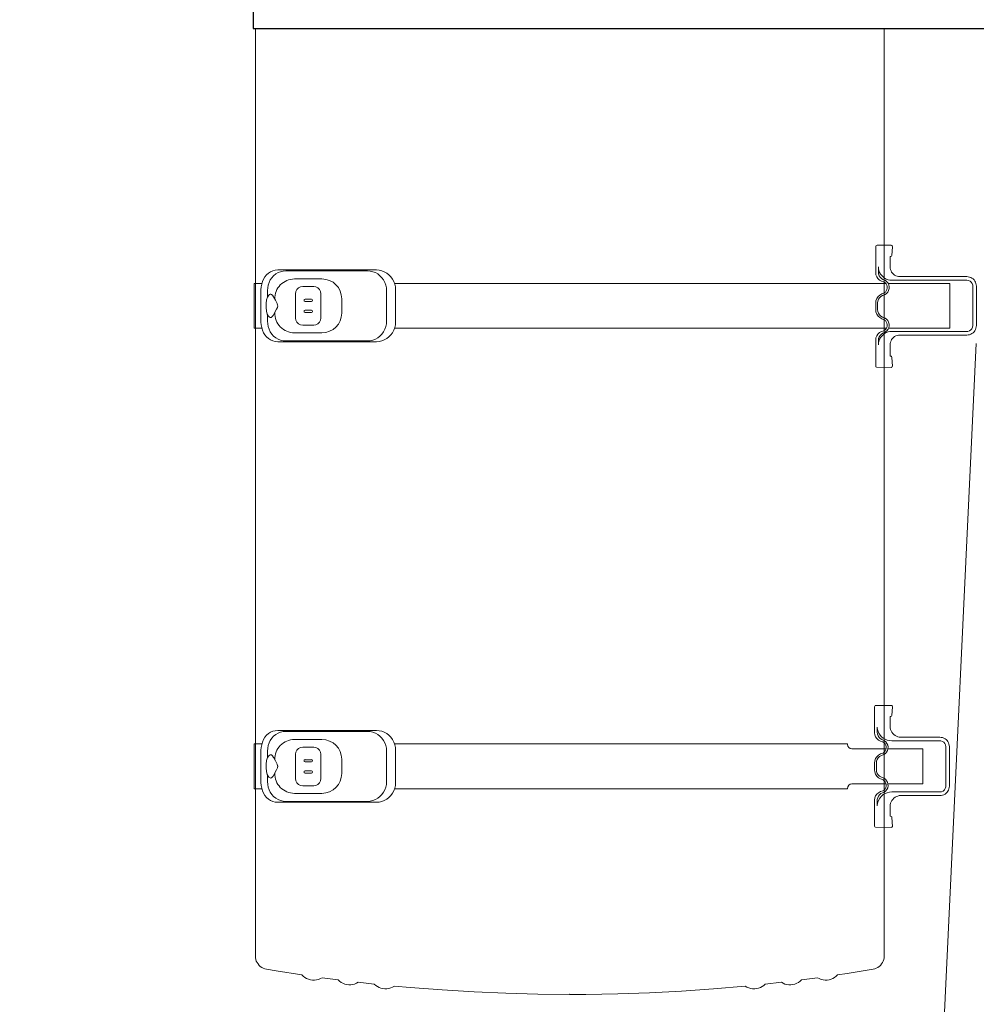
# Model space of a CAD drawing. Header units: millimetres. Extents: x 2204655785 to 2205143108, y 485765510 to 486291538.
# Tile 99 of 156: x 2204985440 to 2204986559, y 486184400 to 486185552. Entities that reach past the tile are written whole.
import ezdxf
from ezdxf.enums import TextEntityAlignment as Align
from ezdxf.lldxf.tags import DXFTag

# ---------------------------------------------------------------- set-up
doc = ezdxf.new("R2010")
doc.units = ezdxf.units.MM
doc.linetypes.add('НЕВИДИМАЯX2', pattern=[19.05, 12.7, -6.35])
for name, color, linetype in [('206ППР Панелевоз', 7, 'Continuous'), ('ППР_Автокран СКАТ-40', 7, 'Continuous'), ('ППР_Автокран_Опасная зона', 1, 'Continuous'), ('ППР_Опасная зона от крана', 1, 'Continuous'), ('ППР_Разрез', 5, 'Continuous'), ('ППР_Стрела', 7, 'Continuous')]:
    doc.layers.add(name, color=color, linetype=linetype)
doc.styles.add('ППРк_М1-1', font='GOST_Common Italic.ttf', dxfattribs={"height": 800})
doc.styles.add('ППРк_М1-1кран', font='GOST_Common Italic.ttf', dxfattribs={"width": 0.8, "height": 600})
tags = doc.linetypes.add('опасная зона_Кран', pattern='A,30,-8,4,-8,30,-8,4,-8,30,-8,4,[230,Bbox.shx,S=2.5,R=0,X=0,Y=-10],-6', length=148).pattern_tags.tags
tags[24] = DXFTag(74, 5)

# ---------------------------------------------------------------- blocks, each defined once
blk = doc.blocks.new('*U374')
at = {"layer": 'ППР_Опасная зона от крана', "linetype": 'опасная зона_Кран', "lineweight": 80, "ltscale": 100}
blk.add_arc((29475, 0), 54570, 270, 90, dxfattribs=at)
at = {"layer": 'ППР_Стрела', "linetype": 'НЕВИДИМАЯX2', "lineweight": 50, "ltscale": 100}
blk.add_arc((29475, 0), 38700, 270, 90, dxfattribs=at)
at = {"layer": 'ППР_Стрела', "linetype": 'Continuous', "lineweight": 100}
blk.add_arc((29475, 0), 35000, 270, 90, dxfattribs=at)
at = {"style": 'ППРк_М1-1', "width": 0.8}
for tag, p, height, flags in [('ОПАСНАЯ_ЗОНА', (25480.86, 21929.55), 800, 1), ('ОТЛЕТ_ГРУЗА', (25413.72, 20678.22), 800, 1), ('Кол-во_элементов', (2695.66, -1978.25), 1200, 8)]:
    blk.add_attdef(tag, p, '', height=height, dxfattribs=dict(at, flags=flags))
at = {"style": 'ППРк_М1-1', "width": 0.8, "flags": 8}
blk.add_attdef('МАРКА_КРАНА', text='', height=1200, dxfattribs=at).set_placement((8837.5, 818.17), align=Align.CENTER)
blk.add_attdef('ВЫСОТА', text='', height=1200, dxfattribs=at).set_placement((9134.89, -8454.02), align=Align.MIDDLE_CENTER)
at = {"layer": 'Defpoints', "style": 'ППРк_М1-1', "width": 0.8, "flags": 1}
for tag, p in [('МАКСИМАЛЬНАЯ_ДЛИНА_ГРУЗА', (25470.43, 19233.22)), ('ШИРИНА_ГРУЗА', (25397.01, 17803.51))]:
    blk.add_attdef(tag, p, '', height=800, dxfattribs=at)
at = {"layer": 'ППР_Разрез', "style": 'ППРк_М1-1кран', "width": 0.8, "flags": 8}
for tag, p in [('РАЗРЕЗ2', (-1027.85, 55181.17)), ('РАЗРЕЗ', (-1731.87, -54129.29))]:
    blk.add_attdef(tag, p, '', height=800, dxfattribs=at)
at = {"layer": 'ППР_Стрела', "style": 'ППРк_М1-1кран', "width": 0.8, "flags": 8}
for tag, p in [('ВЫСОТА_КРЮКА_ГОРИЗ', (-22781.64, 24557.61)), ('ВЫСОТА_КРЮКА_НАКЛ', (-23522.06, 23711.4)), ('ГАБАРИТ_СТРЕЛЫ', (-25019.84, 21408.72)), ('ВЫЛЕТ', (-19745.38, 16966.54))]:
    blk.add_attdef(tag, p, '', height=800, rotation=317, dxfattribs=at)
blk = doc.blocks.new('*U420')
at = {"layer": 'ППР_Опасная зона от крана', "linetype": 'опасная зона_Кран', "lineweight": 80, "ltscale": 100}
blk.add_arc((135, 0), 50270, 90, 270, dxfattribs=at)
at = {"layer": 'ППР_Стрела', "linetype": 'НЕВИДИМАЯX2', "lineweight": 50, "ltscale": 100}
blk.add_arc((135, 0), 38700, 90, 270, dxfattribs=at)
at = {"layer": 'ППР_Стрела', "linetype": 'Continuous', "lineweight": 100}
blk.add_arc((135, 0), 30700, 90, 270, dxfattribs=at)
at = {"style": 'ППРк_М1-1', "width": 0.8}
for tag, p, height, flags in [('ОПАСНАЯ_ЗОНА', (25480.86, 21929.55), 800, 1), ('ОТЛЕТ_ГРУЗА', (25413.72, 20678.22), 800, 1), ('Кол-во_элементов', (2695.66, -1978.25), 1200, 8)]:
    blk.add_attdef(tag, p, '', height=height, dxfattribs=dict(at, flags=flags))
at = {"style": 'ППРк_М1-1', "width": 0.8, "flags": 8}
blk.add_attdef('МАРКА_КРАНА', text='', height=1200, dxfattribs=at).set_placement((8837.5, 818.17), align=Align.CENTER)
blk.add_attdef('ВЫСОТА', text='', height=1200, dxfattribs=at).set_placement((9134.89, -8454.02), align=Align.MIDDLE_CENTER)
at = {"layer": 'Defpoints', "style": 'ППРк_М1-1', "width": 0.8, "flags": 1}
for tag, p in [('МАКСИМАЛЬНАЯ_ДЛИНА_ГРУЗА', (25470.43, 19233.22)), ('ШИРИНА_ГРУЗА', (25397.01, 17803.51))]:
    blk.add_attdef(tag, p, '', height=800, dxfattribs=at)
at = {"layer": 'ППР_Разрез', "style": 'ППРк_М1-1кран', "width": 0.8, "flags": 8}
for tag, p in [('РАЗРЕЗ2', (-1027.85, 55181.17)), ('РАЗРЕЗ', (-1731.87, -54129.29))]:
    blk.add_attdef(tag, p, '', height=800, dxfattribs=at)
at = {"layer": 'ППР_Стрела', "style": 'ППРк_М1-1кран', "width": 0.8, "flags": 8}
for tag, p in [('ВЫСОТА_КРЮКА_ГОРИЗ', (-19652.89, 21607.87)), ('ГАБАРИТ_СТРЕЛЫ', (-25019.84, 21408.72)), ('ВЫСОТА_КРЮКА_НАКЛ', (-20393.31, 20761.66)), ('ВЫЛЕТ', (-16616.63, 14016.8))]:
    blk.add_attdef(tag, p, '', height=800, rotation=317, dxfattribs=at)
blk = doc.blocks.new('*U53')
blk.add_lwpolyline([(7446.2, 1251.1), (4884, 1251.1), (4884, -1246.3), (7446.2, -1246.3)], close=True)
at = {"layer": '206ППР Панелевоз', "lineweight": 5}
for p, q in [((7741.5, -402.3), (7740.3, -403.2)), ((7742.9, -401.5), (7741.5, -402.3)), ((7744.4, -401), (7742.9, -401.5)), ((7745.9, -400.6), (7744.4, -401)), ((7747.5, -400.5), (7745.9, -400.6)), ((7793.7, -400.5), (7747.5, -400.5)), ((7795.2, -400.6), (7793.7, -400.5)), ((7796.8, -401), (7795.2, -400.6)), ((7798.3, -401.5), (7796.8, -401)), ((7799.6, -402.3), (7798.3, -401.5)), ((7800.9, -403.2), (7799.6, -402.3)), ((9089.2, -461), (7814.6, -400.6)), ((7736.6, -410), (7736.4, -411.6)), ((7736.4, -411.6), (7736.4, -489.9)), ((7736.9, -408.5), (7736.6, -410)), ((7737.4, -407), (7736.9, -408.5)), ((7738.2, -405.6), (7737.4, -407)), ((7739.1, -404.3), (7738.2, -405.6)), ((7740.3, -403.2), (7739.1, -404.3)), ((7740.5, -501.6), (7740.6, -411.6)), ((7740.6, -411.6), (7740.9, -409.6)), ((7740.9, -409.6), (7741.7, -407.9)), ((7741.7, -407.9), (7743, -406.4)), ((7743, -406.4), (7744.6, -405.4)), ((7744.6, -405.4), (7746.5, -404.8)), ((7746.5, -404.8), (7747.5, -404.7)), ((7747.5, -404.7), (7793.7, -404.7)), ((7793.7, -404.7), (7795.6, -405)), ((7795.6, -405), (7797.4, -405.8)), ((7797.4, -405.8), (7798.8, -407.1)), ((7798.8, -407.1), (7799.9, -408.7)), ((7799.9, -408.7), (7800.4, -410.6)), ((7800.4, -410.6), (7800.5, -411.6)), ((7800.5, -411.6), (7800.5, -499.3)), ((7802, -404.3), (7800.9, -403.2)), ((7803, -405.6), (7802, -404.3)), ((7803.7, -407), (7803, -405.6)), ((7804.3, -408.5), (7803.7, -407)), ((7804.6, -410), (7804.3, -408.5)), ((7804.7, -411.6), (7804.6, -410)), ((7804.8, -491.5), (7804.7, -411.6)), ((7796.8, -431.6), (7744.3, -431.5)), ((7744.3, -431.5), (7744.3, -503.7)), ((7796.8, -503.2), (7796.8, -431.6)), ((8276.9, -437.1), (8276.1, -438.5)), ((8277.8, -435.8), (8276.9, -437.1)), ((8278.9, -434.7), (8277.8, -435.8)), ((8280.2, -433.8), (8278.9, -434.7)), ((8281.6, -433), (8280.2, -433.8)), ((8282.5, -437.3), (8281, -438.6)), ((8283.1, -432.5), (8281.6, -433)), ((8284.2, -436.5), (8282.5, -437.3)), ((8284.6, -432.2), (8283.1, -432.5)), ((8286.2, -436.2), (8284.2, -436.5)), ((8286.2, -432), (8284.6, -432.2)), ((8332.4, -432), (8286.2, -432)), ((8332.4, -436.2), (8286.2, -436.2)), ((8333.9, -432.2), (8332.4, -432)), ((8333.3, -436.3), (8332.4, -436.2)), ((8335.2, -436.9), (8333.3, -436.3)), ((8335.5, -432.5), (8333.9, -432.2)), ((8336.8, -437.9), (8335.2, -436.9)), ((8336.9, -433), (8335.5, -432.5)), ((8338.3, -433.8), (8336.9, -433)), ((8339.6, -434.7), (8338.3, -433.8)), ((8340.7, -435.8), (8339.6, -434.7)), ((8341.6, -437.1), (8340.7, -435.8)), ((8342.4, -438.5), (8341.6, -437.1)), ((8275.3, -441.5), (8275.1, -443.1)), ((8275.1, -443.1), (8275.1, -488.9)), ((8275.6, -440), (8275.3, -441.5)), ((8276.1, -438.5), (8275.6, -440)), ((8279.4, -442.1), (8279.3, -443.1)), ((8279.3, -443.1), (8279.3, -499.5)), ((8280, -440.2), (8279.4, -442.1)), ((8281, -438.6), (8280, -440.2)), ((8338.1, -439.4), (8336.8, -437.9)), ((8338.9, -441.1), (8338.1, -439.4)), ((8339.2, -443.1), (8338.9, -441.1)), ((8339.2, -499.5), (8339.2, -443.1)), ((8342.9, -440), (8342.4, -438.5)), ((8343.3, -441.5), (8342.9, -440)), ((8343.4, -443.1), (8343.3, -441.5)), ((8343.4, -488.8), (8343.4, -443.1)), ((8329.7, -463), (8288.8, -463)), ((8288.8, -463), (8288.8, -503.9)), ((8329.7, -503.9), (8329.7, -463)), ((7735.4, -494.6), (7734.6, -496.1)), ((7736, -493.1), (7735.4, -494.6)), ((7736.3, -491.5), (7736, -493.1)), ((7736.4, -489.9), (7736.3, -491.5)), ((7736.4, -489.9), (7736.4, -489.9)), ((7805.2, -493.1), (7804.8, -491.5)), ((7805.8, -494.6), (7805.2, -493.1)), ((7806.5, -496.1), (7805.8, -494.6)), ((8274, -494), (8273.1, -495.6)), ((8274.6, -492.3), (8274, -494)), ((8275, -490.6), (8274.6, -492.3)), ((8275.1, -488.8), (8275, -490.6)), ((8275.1, -488.8), (8275.1, -488.8)), ((8288.8, -493.1), (8288.8, -493.2)), ((8329.7, -493.2), (8329.7, -493.1)), ((8343.5, -490.6), (8343.4, -488.8)), ((8343.4, -488.8), (8343.4, -488.8)), ((8343.4, -488.8), (8343.4, -488.8)), ((8343.9, -492.3), (8343.5, -490.6)), ((8344.5, -494), (8343.9, -492.3)), ((8345.4, -495.6), (8344.5, -494)), ((7699.9, -499.4), (7699.7, -500.3)), ((7699.7, -500.3), (7699.7, -516.6)), ((7700.5, -498.9), (7699.9, -499.4)), ((7701.4, -498.7), (7700.5, -498.9)), ((7711.6, -499.3), (7701.4, -498.7)), ((7712.3, -499.7), (7711.6, -499.3)), ((7712.8, -500.4), (7712.3, -499.7)), ((7712.8, -501.4), (7712.8, -500.4)), ((7726.5, -501.3), (7712.8, -501.4)), ((7728.1, -500.9), (7726.5, -501.3)), ((7729.7, -500.3), (7728.1, -500.9)), ((7731.1, -499.6), (7729.7, -500.3)), ((7732.5, -498.6), (7731.1, -499.6)), ((7733.6, -497.4), (7732.5, -498.6)), ((7734.6, -496.1), (7733.6, -497.4)), ((7738.1, -507.8), (7739.2, -505.9)), ((7739.2, -505.9), (7740, -503.8)), ((7740, -503.8), (7740.5, -501.6)), ((7742.5, -505.2), (7741.1, -506.8)), ((7744.2, -503.8), (7742.5, -505.2)), ((7743.5, -507.1), (7744.8, -505.9)), ((7746.1, -502.9), (7744.2, -503.8)), ((7744.3, -503), (7744.3, -503.1)), ((7744.3, -506.4), (7744.3, -509.9)), ((7744.8, -505.9), (7746.3, -505.1)), ((7748.2, -502.5), (7746.1, -502.9)), ((7746.3, -505.1), (7748, -504.7)), ((7748, -504.7), (7749.8, -504.6)), ((7750.4, -502.6), (7748.2, -502.5)), ((7749.8, -504.6), (7751.5, -505)), ((7752.5, -503.1), (7750.4, -502.6)), ((7751.5, -505), (7753, -505.8)), ((7754.4, -504.1), (7752.5, -503.1)), ((7753, -505.8), (7754.4, -506.9)), ((7756, -505.6), (7754.4, -504.1)), ((7757.3, -507.3), (7756, -505.6)), ((7786.2, -505.6), (7784.9, -507.3)), ((7787.8, -504.1), (7786.2, -505.6)), ((7789.7, -503.1), (7787.8, -504.1)), ((7787.8, -506.9), (7789.2, -505.8)), ((7789.2, -505.8), (7790.7, -505)), ((7791.8, -502.6), (7789.7, -503.1)), ((7790.7, -505), (7792.4, -504.6)), ((7794, -502.5), (7791.8, -502.6)), ((7792.4, -504.6), (7794.2, -504.7)), ((7796.1, -502.9), (7794, -502.5)), ((7794.2, -504.7), (7795.9, -505.1)), ((7795.9, -505.1), (7797.4, -505.9)), ((7798, -503.8), (7796.1, -502.9)), ((7796.8, -505.7), (7796.8, -509.9)), ((7797.4, -505.9), (7798.7, -507.1)), ((7799.7, -505.2), (7798, -503.8)), ((7801.1, -506.8), (7799.7, -505.2)), ((7800.5, -499.3), (7800.7, -501.6)), ((7800.5, -499.3), (7800.5, -499.3)), ((7800.7, -501.6), (7801.1, -503.8)), ((7801.1, -503.8), (7801.9, -505.9)), ((7801.9, -505.9), (7803, -507.8)), ((7807.5, -497.4), (7806.5, -496.1)), ((7808.7, -498.6), (7807.5, -497.4)), ((7810, -499.6), (7808.7, -498.6)), ((7811.5, -500.3), (7810, -499.6)), ((7813, -500.9), (7811.5, -500.3)), ((7814.6, -501.3), (7813, -500.9)), ((7816.3, -501.4), (7814.6, -501.3)), ((7829.4, -501.4), (7816.3, -501.4)), ((7829.5, -500.2), (7829.4, -501.4)), ((7830, -499.6), (7829.5, -500.2)), ((7830.9, -499.3), (7830, -499.6)), ((7841.3, -498.7), (7830.9, -499.3)), ((7841.9, -499), (7841.3, -498.7)), ((7842.4, -499.6), (7841.9, -499)), ((7842.5, -500.3), (7842.4, -499.6)), ((7842.4, -517.3), (7842.5, -500.3)), ((8238, -499.5), (8237.9, -500.2)), ((8237.9, -500.2), (8237.9, -517.9)), ((8238.6, -498.8), (8238, -499.5)), ((8239.5, -498.6), (8238.6, -498.8)), ((8249.7, -499.3), (8239.5, -498.6)), ((8250.5, -499.7), (8249.7, -499.3)), ((8250.9, -500.4), (8250.5, -499.7)), ((8251, -501.4), (8250.9, -500.4)), ((8262.5, -501.4), (8251, -501.4)), ((8264.3, -501.2), (8262.5, -501.4)), ((8262.5, -501.4), (8262.5, -501.4)), ((8266.1, -500.9), (8264.3, -501.2)), ((8267.8, -500.2), (8266.1, -500.9)), ((8269.3, -499.4), (8267.8, -500.2)), ((8270.8, -498.3), (8269.3, -499.4)), ((8272.1, -497), (8270.8, -498.3)), ((8273.1, -495.6), (8272.1, -497)), ((8278.5, -504.6), (8277.6, -507)), ((8279.1, -502.1), (8278.5, -504.6)), ((8279.3, -499.5), (8279.1, -502.1)), ((8279.3, -497.3), (8279.3, -497.3)), ((8279.3, -508.1), (8280.6, -506.5)), ((8280.6, -506.5), (8282.3, -505.1)), ((8282.3, -505.1), (8284.3, -504.2)), ((8283, -507.2), (8284.5, -506.4)), ((8284.3, -504.2), (8286.4, -503.8)), ((8284.5, -506.4), (8286.2, -505.9)), ((8286.2, -505.9), (8287.9, -505.9)), ((8286.4, -503.8), (8288.6, -503.9)), ((8287.9, -505.9), (8289.6, -506.3)), ((8288.6, -503.9), (8290.7, -504.4)), ((8288.8, -501.9), (8288.8, -502)), ((8288.8, -506.1), (8288.8, -546.2)), ((8289.6, -506.3), (8291.2, -507.1)), ((8290.7, -504.4), (8292.6, -505.4)), ((8292.6, -505.4), (8294.2, -506.9)), ((8324.3, -506.9), (8326, -505.4)), ((8326, -505.4), (8327.9, -504.4)), ((8327.3, -507.1), (8328.9, -506.3)), ((8327.9, -504.4), (8330, -503.9)), ((8328.9, -506.3), (8330.6, -505.9)), ((8329.7, -506.1), (8329.7, -546.2)), ((8330, -503.9), (8332.1, -503.8)), ((8330.6, -505.9), (8332.4, -505.9)), ((8332.1, -503.8), (8334.2, -504.2)), ((8332.4, -505.9), (8334, -506.4)), ((8334, -506.4), (8335.6, -507.2)), ((8334.2, -504.2), (8336.2, -505.1)), ((8336.2, -505.1), (8337.9, -506.5)), ((8337.9, -506.5), (8339.3, -508.1)), ((8339.3, -497.3), (8339.2, -497.3)), ((8339.4, -502.1), (8339.2, -499.5)), ((8340, -504.6), (8339.4, -502.1)), ((8341, -507), (8340, -504.6)), ((8346.5, -497), (8345.4, -495.6)), ((8347.8, -498.3), (8346.5, -497)), ((8349.2, -499.4), (8347.8, -498.3)), ((8350.8, -500.2), (8349.2, -499.4)), ((8352.4, -500.9), (8350.8, -500.2)), ((8354.2, -501.2), (8352.4, -500.9)), ((8356, -501.4), (8354.2, -501.2)), ((8356, -501.4), (8356, -501.4)), ((8367.5, -501.4), (8356, -501.4)), ((8356, -501.4), (8356, -501.4)), ((8367.7, -500.2), (8367.5, -501.4)), ((8368.2, -499.5), (8367.7, -500.2)), ((8369, -499.3), (8368.2, -499.5)), ((8379.7, -498.7), (8369, -499.3)), ((8380.4, -499.3), (8379.7, -498.7)), ((8380.7, -500.2), (8380.4, -499.3)), ((8380.5, -518.6), (8380.7, -500.2)), ((8531, -508.2), (7446.2, -508.2)), ((7699.7, -516.6), (7699.9, -517.5)), ((7699.9, -517.5), (7700.6, -518.1)), ((7700.6, -518.1), (7701.3, -518.2)), ((7701.3, -518.2), (7731.7, -518.2)), ((7724.9, -515.1), (7727.1, -514.9)), ((7731.2, -515.1), (7724.9, -515.1)), ((7727.1, -514.9), (7729.3, -514.4)), ((7729.3, -514.4), (7731.4, -513.6)), ((7733.3, -514.8), (7731.2, -515.1)), ((7731.4, -513.6), (7733.4, -512.6)), ((7731.7, -518.2), (7734.2, -517.9)), ((7735.3, -514.1), (7733.3, -514.8)), ((7733.4, -512.6), (7735.2, -511.2)), ((7734.2, -517.9), (7736.6, -517)), ((7735.2, -511.2), (7736.8, -509.6)), ((7737.1, -513), (7735.3, -514.1)), ((7736.6, -517), (7738.7, -515.6)), ((7736.8, -509.6), (7738.1, -507.8)), ((7738.6, -511.5), (7737.1, -513)), ((7739.7, -509.7), (7738.6, -511.5)), ((7738.7, -515.6), (7740.4, -513.7)), ((7741.1, -506.8), (7739.7, -509.7)), ((7740.4, -513.7), (7741.5, -511.4)), ((7741.5, -511.4), (7742.5, -508.6)), ((7742.5, -508.6), (7743.5, -507.1)), ((7744.3, -509.9), (7744.3, -568.4)), ((7754.4, -506.9), (7755.4, -508.3)), ((7755.4, -508.3), (7756.6, -511.2)), ((7756.6, -511.2), (7757.9, -513.5)), ((7758.5, -510.3), (7757.3, -507.3)), ((7757.9, -513.5), (7759.7, -515.5)), ((7759.6, -512.3), (7758.5, -510.3)), ((7761.1, -513.9), (7759.6, -512.3)), ((7759.7, -515.5), (7762, -517)), ((7762.9, -515.1), (7761.1, -513.9)), ((7762, -517), (7764.5, -517.9)), ((7765, -515.8), (7762.9, -515.1)), ((7764.5, -517.9), (7767.2, -518.2)), ((7767.2, -516.1), (7765, -515.8)), ((7775, -516.1), (7767.2, -516.1)), ((7767.2, -518.2), (7775, -518.2)), ((7777.2, -515.8), (7775, -516.1)), ((7775, -518.2), (7777.7, -517.9)), ((7779.3, -515.1), (7777.2, -515.8)), ((7777.7, -517.9), (7780.2, -517)), ((7781.1, -513.9), (7779.3, -515.1)), ((7780.2, -517), (7782.5, -515.5)), ((7782.6, -512.3), (7781.1, -513.9)), ((7782.5, -515.5), (7784.3, -513.5)), ((7783.7, -510.3), (7782.6, -512.3)), ((7784.9, -507.3), (7783.7, -510.3)), ((7784.3, -513.5), (7785.6, -511.2)), ((7785.6, -511.2), (7786.8, -508.3)), ((7786.8, -508.3), (7787.8, -506.9)), ((7796.8, -509.9), (7796.8, -568.4)), ((7798.7, -507.1), (7799.7, -508.6)), ((7799.7, -508.6), (7800.7, -511.4)), ((7800.7, -511.4), (7801.8, -513.7)), ((7802.5, -509.7), (7801.1, -506.8)), ((7801.8, -513.7), (7803.5, -515.6)), ((7803.6, -511.5), (7802.5, -509.7)), ((7803, -507.8), (7804.3, -509.6)), ((7803.5, -515.6), (7805.6, -517)), ((7805.1, -513), (7803.6, -511.5)), ((7804.3, -509.6), (7805.9, -511.2)), ((7806.9, -514.1), (7805.1, -513)), ((7805.6, -517), (7808, -517.9)), ((7805.9, -511.2), (7807.7, -512.6)), ((7808.9, -514.8), (7806.9, -514.1)), ((7807.7, -512.6), (7809.7, -513.6)), ((7808, -517.9), (7810.5, -518.2)), ((7811, -515.1), (7808.9, -514.8)), ((7809.7, -513.6), (7811.8, -514.4)), ((7810.5, -518.2), (7840.9, -518.2)), ((7816.3, -515.1), (7811, -515.1)), ((7811.8, -514.4), (7814, -514.9)), ((7814, -514.9), (7816.3, -515.1)), ((7840.9, -518.2), (7841.8, -518)), ((7841.8, -518), (7842.4, -517.3)), ((8237.9, -517.9), (8238.1, -518.8)), ((8264.4, -516.3), (8263.4, -516.3)), ((8263.4, -516.3), (8269.4, -516.4)), ((8267.4, -515.6), (8264.4, -516.3)), ((8270.3, -514.5), (8267.4, -515.6)), ((8269.4, -516.4), (8271.5, -516.1)), ((8272.9, -512.8), (8270.3, -514.5)), ((8271.5, -516.1), (8273.5, -515.4)), ((8274.6, -511.3), (8272.9, -512.8)), ((8273.5, -515.4), (8275.3, -514.3)), ((8276.2, -509.3), (8274.6, -511.3)), ((8274.8, -518.3), (8276.8, -516.8)), ((8275.3, -514.3), (8276.8, -512.8)), ((8277.6, -507), (8276.2, -509.3)), ((8276.8, -512.8), (8277.9, -511)), ((8276.8, -516.8), (8278.5, -514.9)), ((8277.9, -511), (8279.3, -508.1)), ((8278.5, -514.9), (8279.7, -512.7)), ((8279.7, -512.7), (8280.7, -509.9)), ((8280.7, -509.9), (8281.7, -508.4)), ((8281.7, -508.4), (8283, -507.2)), ((8291.2, -507.1), (8292.6, -508.2)), ((8292.6, -508.2), (8293.6, -509.6)), ((8293.6, -509.6), (8294.7, -512.4)), ((8294.2, -506.9), (8295.5, -508.6)), ((8294.7, -512.4), (8296.1, -514.8)), ((8295.5, -508.6), (8296.7, -511.6)), ((8296.1, -514.8), (8297.9, -516.8)), ((8296.7, -511.6), (8297.8, -513.6)), ((8297.8, -513.6), (8299.3, -515.2)), ((8297.9, -516.8), (8300.2, -518.3)), ((8299.3, -515.2), (8301.1, -516.4)), ((8300.2, -518.3), (8302.7, -519.2)), ((8301.1, -516.4), (8303.2, -517.1)), ((8303.2, -517.1), (8305.4, -517.4)), ((8305.4, -517.4), (8313.2, -517.4)), ((8313.2, -517.4), (8315.4, -517.1)), ((8315.4, -517.1), (8317.4, -516.4)), ((8315.8, -519.2), (8318.4, -518.3)), ((8317.4, -516.4), (8319.3, -515.2)), ((8318.4, -518.3), (8320.6, -516.8)), ((8319.3, -515.2), (8320.8, -513.6)), ((8320.6, -516.8), (8322.5, -514.8)), ((8320.8, -513.6), (8321.9, -511.6)), ((8321.9, -511.6), (8323.1, -508.6)), ((8322.5, -514.8), (8323.8, -512.4)), ((8323.1, -508.6), (8324.3, -506.9)), ((8323.8, -512.4), (8324.9, -509.6)), ((8324.9, -509.6), (8326, -508.2)), ((8326, -508.2), (8327.3, -507.1)), ((8335.6, -507.2), (8336.9, -508.4)), ((8336.9, -508.4), (8337.9, -509.9)), ((8337.9, -509.9), (8338.8, -512.7)), ((8338.8, -512.7), (8340, -514.9)), ((8339.3, -508.1), (8340.2, -510.1)), ((8340, -514.9), (8341.7, -516.8)), ((8340.2, -510.1), (8341.1, -512)), ((8340.2, -510.1), (8340.2, -510.1)), ((8342.3, -509.3), (8341, -507)), ((8341.1, -512), (8342.5, -513.6)), ((8341.7, -516.8), (8343.8, -518.3)), ((8343.9, -511.3), (8342.3, -509.3)), ((8342.5, -513.6), (8344.1, -514.9)), ((8346.5, -513.4), (8343.9, -511.3)), ((8344.1, -514.9), (8346, -515.8)), ((8346, -515.8), (8348.1, -516.3)), ((8349.2, -514.9), (8346.5, -513.4)), ((8348.1, -516.3), (8355.1, -516.4)), ((8352.1, -515.9), (8349.2, -514.9)), ((8355.2, -516.3), (8352.1, -515.9)), ((8355.1, -516.4), (8355.2, -516.3)), ((8531, -508.2), (8533.1, -508.3)), ((8533.1, -508.3), (8535, -508.7)), ((8535, -508.7), (8536.9, -509.3)), ((8536.9, -509.3), (8538.8, -510.2)), ((8538.8, -510.2), (8540.4, -511.3)), ((8540.4, -511.3), (8542, -512.6)), ((8542, -512.6), (8543.3, -514.1)), ((8543.3, -514.1), (8544.5, -515.7)), ((8544.5, -515.7), (8545.4, -517.5)), ((8545.4, -517.5), (8546.1, -519.4)), ((8238.1, -518.8), (8238.8, -519.4)), ((8238.8, -519.4), (8239.4, -519.5)), ((8239.4, -519.5), (8269.9, -519.5)), ((8269.9, -519.5), (8272.4, -519.2)), ((8272.4, -519.2), (8274.8, -518.3)), ((8302.7, -519.2), (8305.4, -519.5)), ((8305.4, -519.5), (8313.2, -519.5)), ((8313.2, -519.5), (8315.8, -519.2)), ((8343.8, -518.3), (8346.1, -519.2)), ((8346.1, -519.2), (8348.7, -519.5)), ((8348.7, -519.5), (8379.1, -519.5)), ((8379.1, -519.5), (8379.9, -519.3)), ((8379.9, -519.3), (8380.5, -518.6)), ((8546.1, -519.4), (8546.6, -521.3)), ((8546.6, -521.3), (8551.4, -551.4)), ((8283.5, -551.1), (8283, -551.1)), ((8283, -551.1), (8283, -1080.8)), ((8283.5, -551.1), (8285.5, -550.7)), ((8285.5, -550.7), (8287.3, -549.6)), ((8287.3, -549.6), (8288.4, -548.1)), ((8288.4, -548.1), (8288.8, -546.2)), ((8329.7, -546.2), (8330.1, -548.1)), ((8330.1, -548.1), (8331.3, -549.6)), ((8331.3, -549.6), (8333, -550.7)), ((8333, -550.7), (8335, -551.1)), ((8335.5, -551.1), (8335, -551.1)), ((8335.5, -551.1), (8335.5, -1080.8)), ((8551.4, -551.4), (8553.1, -562.7)), ((8553.1, -562.7), (8554.7, -564.4)), ((7744.3, -568.4), (7744.3, -569)), ((7744.3, -569), (7744.3, -569.7)), ((7744.3, -569.7), (7744.3, -583.6)), ((7796.8, -568.4), (7796.8, -569)), ((7796.8, -569), (7796.8, -569.7)), ((7796.8, -569.7), (7796.8, -583.6)), ((8554.7, -564.4), (8556.2, -566.2)), ((8556.2, -566.2), (8557.3, -568.3)), ((8557.3, -568.3), (8558.2, -570.4)), ((8558.2, -570.4), (8558.9, -572.7)), ((8558.9, -572.7), (8559.2, -575)), ((8559.2, -575), (8559.2, -577.4)), ((7744.3, -583.6), (7744.3, -1080.8)), ((7796.8, -583.6), (7796.8, -1080.8)), ((8557.5, -584.2), (8556.4, -586.2)), ((8556.4, -586.2), (8558.9, -605)), ((8558.4, -582), (8557.5, -584.2)), ((8559, -579.7), (8558.4, -582)), ((8559.2, -577.4), (8559, -579.7)), ((8558.9, -605), (8560.5, -606.7)), ((8560.5, -606.7), (8561.9, -608.6)), ((8561.9, -608.6), (8563, -610.6)), ((8563, -610.6), (8563.8, -612.8)), ((8563.8, -612.8), (8564.4, -615.1)), ((8564.4, -615.1), (8564.7, -617.4)), ((8564.7, -619.7), (8564.4, -622)), ((8564.7, -617.4), (8564.7, -619.7)), ((8562.9, -626.5), (8561.7, -628.5)), ((8561.7, -628.5), (8563.8, -647.3)), ((8563.8, -624.3), (8562.9, -626.5)), ((8564.4, -622), (8563.8, -624.3)), ((8563.8, -647.3), (8565.4, -649)), ((8565.4, -649), (8566.7, -650.9)), ((8566.7, -650.9), (8567.8, -653)), ((8567.8, -653), (8568.6, -655.2)), ((8568.6, -655.2), (8569.1, -657.4)), ((8568.3, -666.6), (8567.4, -668.8)), ((8568.9, -664.4), (8568.3, -666.6)), ((8569.3, -662.1), (8568.9, -664.4)), ((8569.1, -657.4), (8569.4, -659.7)), ((8569.4, -659.7), (8569.3, -662.1)), ((8567.4, -668.8), (8566.2, -670.8)), ((8566.2, -670.8), (8569.4, -708)), ((8569.4, -708), (8572, -745.2)), ((8572, -745.2), (8574, -782.6)), ((8574, -782.6), (8575.3, -819.9)), ((8575.3, -819.9), (8575.9, -857.2)), ((8575.9, -857.2), (8576, -875.9)), ((8576, -875.9), (8575.7, -913.3)), ((8575.7, -913.3), (8574.7, -950.6)), ((8574.7, -950.6), (8573.1, -987.9)), ((8573.1, -987.9), (8570.8, -1025.2)), ((8570.8, -1025.2), (8567.9, -1062.4)), ((8567.9, -1062.4), (8566.2, -1081)), ((7739.2, -1083.2), (7742.1, -1081.7)), ((7742.1, -1081.7), (7745.2, -1080.5)), ((7745.2, -1080.5), (7748.4, -1079.9)), ((7748.4, -1079.9), (7751.7, -1079.6)), ((7789.5, -1079.6), (7751.7, -1079.6)), ((7792.8, -1079.9), (7789.5, -1079.6)), ((7796, -1080.5), (7792.8, -1079.9)), ((7799.1, -1081.7), (7796, -1080.5)), ((7802, -1083.2), (7799.1, -1081.7)), ((8277.9, -1083.2), (8280.8, -1081.7)), ((8280.8, -1081.7), (8283.9, -1080.5)), ((8283.9, -1080.5), (8287.1, -1079.9)), ((8287.1, -1079.9), (8290.4, -1079.6)), ((8328.2, -1079.6), (8290.4, -1079.6)), ((8331.5, -1079.9), (8328.2, -1079.6)), ((8334.7, -1080.5), (8331.5, -1079.9)), ((8337.8, -1081.7), (8334.7, -1080.5)), ((8340.7, -1083.2), (8337.8, -1081.7)), ((8566.2, -1081), (8567.4, -1083.1)), ((7729.5, -1095.8), (7730.7, -1092.8)), ((7730.7, -1092.8), (7732.2, -1089.9)), ((7732.2, -1089.9), (7734.2, -1087.4)), ((7734.2, -1087.4), (7736.5, -1085.1)), ((7736.5, -1085.1), (7739.2, -1083.2)), ((7737.6, -1095.6), (7740.2, -1093.7)), ((7740.2, -1093.7), (7743.1, -1092.2)), ((7743.1, -1092.2), (7746.2, -1091)), ((7746.2, -1091), (7749.4, -1090.4)), ((7749.4, -1090.4), (7752.7, -1090.1)), ((7788.4, -1090.1), (7752.7, -1090.1)), ((7788.4, -1090.1), (7791.7, -1090.4)), ((7791.7, -1090.4), (7794.9, -1091)), ((7794.9, -1091), (7798, -1092.2)), ((7798, -1092.2), (7800.9, -1093.7)), ((7800.9, -1093.7), (7803.6, -1095.6)), ((7804.6, -1085.1), (7802, -1083.2)), ((7806.9, -1087.4), (7804.6, -1085.1)), ((7808.9, -1089.9), (7806.9, -1087.4)), ((7810.5, -1092.8), (7808.9, -1089.9)), ((7811.6, -1095.8), (7810.5, -1092.8)), ((8268.2, -1095.8), (8269.4, -1092.8)), ((8269.4, -1092.8), (8270.9, -1089.9)), ((8270.9, -1089.9), (8272.9, -1087.4)), ((8272.9, -1087.4), (8275.2, -1085.1)), ((8275.2, -1085.1), (8277.9, -1083.2)), ((8276.3, -1095.6), (8278.9, -1093.7)), ((8278.9, -1093.7), (8281.8, -1092.2)), ((8281.8, -1092.2), (8284.9, -1091)), ((8284.9, -1091), (8288.1, -1090.4)), ((8288.1, -1090.4), (8291.4, -1090.1)), ((8327.1, -1090.1), (8291.4, -1090.1)), ((8327.1, -1090.1), (8330.4, -1090.4)), ((8330.4, -1090.4), (8333.6, -1091)), ((8333.6, -1091), (8336.7, -1092.2)), ((8336.7, -1092.2), (8339.6, -1093.7)), ((8339.6, -1093.7), (8342.2, -1095.6)), ((8343.3, -1085.1), (8340.7, -1083.2)), ((8345.6, -1087.4), (8343.3, -1085.1)), ((8347.6, -1089.9), (8345.6, -1087.4)), ((8349.2, -1092.8), (8347.6, -1089.9)), ((8350.3, -1095.8), (8349.2, -1092.8)), ((8567.4, -1083.1), (8568.3, -1085.2)), ((8568.3, -1085.2), (8568.9, -1087.4)), ((8568.9, -1087.4), (8569.3, -1089.7)), ((8569.4, -1092.1), (8569.1, -1094.4)), ((8569.3, -1089.7), (8569.4, -1092.1)), ((7728.6, -1102.1), (7728.8, -1098.9)), ((7728.6, -1102.1), (7728.6, -1217.2)), ((7728.8, -1098.9), (7729.5, -1095.8)), ((7730.6, -1106.3), (7731.7, -1103.3)), ((7731.7, -1103.3), (7733.3, -1100.5)), ((7733.3, -1100.5), (7735.3, -1097.9)), ((7735.3, -1097.9), (7737.6, -1095.6)), ((7803.6, -1095.6), (7805.9, -1097.9)), ((7805.9, -1097.9), (7807.9, -1100.5)), ((7807.9, -1100.5), (7809.4, -1103.3)), ((7809.4, -1103.3), (7810.6, -1106.3)), ((7812.3, -1098.9), (7811.6, -1095.8)), ((7812.6, -1102.1), (7812.3, -1098.9)), ((7812.6, -1102.1), (7812.6, -1217.2)), ((8267.3, -1102.1), (8267.5, -1098.9)), ((8267.3, -1102.1), (8267.3, -1217.2)), ((8267.5, -1098.9), (8268.2, -1095.8)), ((8269.2, -1106.3), (8270.4, -1103.3)), ((8270.4, -1103.3), (8272, -1100.5)), ((8272, -1100.5), (8274, -1097.9)), ((8274, -1097.9), (8276.3, -1095.6)), ((8342.2, -1095.6), (8344.6, -1097.9)), ((8344.6, -1097.9), (8346.6, -1100.5)), ((8346.6, -1100.5), (8348.1, -1103.3)), ((8348.1, -1103.3), (8349.3, -1106.3)), ((8351, -1098.9), (8350.3, -1095.8)), ((8351.3, -1102.1), (8351, -1098.9)), ((8351.3, -1102.1), (8351.3, -1217.2)), ((8563.8, -1104.6), (8561.7, -1123.3)), ((8565.4, -1102.8), (8563.8, -1104.6)), ((8566.7, -1100.9), (8565.4, -1102.8)), ((8567.8, -1098.9), (8566.7, -1100.9)), ((8568.6, -1096.7), (8567.8, -1098.9)), ((8569.1, -1094.4), (8568.6, -1096.7)), ((7729.6, -1112.6), (7729.9, -1109.4)), ((7729.6, -1112.6), (7729.6, -1208)), ((7729.9, -1109.4), (7730.6, -1106.3)), ((7810.6, -1106.3), (7811.3, -1109.4)), ((7811.3, -1109.4), (7811.5, -1112.6)), ((7811.5, -1112.6), (7811.5, -1208)), ((8268.3, -1112.6), (8268.5, -1109.4)), ((8268.3, -1112.6), (8268.3, -1208)), ((8268.5, -1109.4), (8269.2, -1106.3)), ((8349.3, -1106.3), (8350, -1109.4)), ((8350, -1109.4), (8350.2, -1112.6)), ((8350.2, -1112.6), (8350.2, -1208)), ((8561.7, -1123.3), (8562.9, -1125.3)), ((8562.9, -1125.3), (8563.8, -1127.5)), ((8563.8, -1127.5), (8564.4, -1129.8)), ((8563.8, -1139), (8563, -1141.2)), ((8564.4, -1136.8), (8563.8, -1139)), ((8564.4, -1129.8), (8564.7, -1132.1)), ((8564.7, -1134.4), (8564.4, -1136.8)), ((8564.7, -1132.1), (8564.7, -1134.4)), ((7779, -1142.6), (7762.2, -1142.6)), ((8317.7, -1142.6), (8300.9, -1142.6)), ((8558.9, -1146.8), (8556.4, -1165.6)), ((8560.5, -1145.1), (8558.9, -1146.8)), ((8561.9, -1143.3), (8560.5, -1145.1)), ((8563, -1141.2), (8561.9, -1143.3)), ((7739.1, -1165.7), (7739.1, -1197.9)), ((7748, -1175.4), (7748.4, -1172.8)), ((7748.4, -1172.8), (7749.6, -1170.5)), ((7749.6, -1170.5), (7751.4, -1168.6)), ((7751.4, -1168.6), (7753.8, -1167.4)), ((7753.8, -1167.4), (7756.4, -1167)), ((7756.4, -1167), (7784.8, -1167)), ((7784.8, -1167), (7787.4, -1167.4)), ((7787.4, -1167.4), (7789.7, -1168.6)), ((7789.7, -1168.6), (7791.6, -1170.5)), ((7791.6, -1170.5), (7792.8, -1172.8)), ((7792.8, -1172.8), (7793.2, -1175.4)), ((7802.1, -1165.7), (7802.1, -1197.9)), ((8277.8, -1165.7), (8277.8, -1197.9)), ((8286.7, -1175.4), (8287.1, -1172.8)), ((8287.1, -1172.8), (8288.3, -1170.5)), ((8288.3, -1170.5), (8290.1, -1168.6)), ((8290.1, -1168.6), (8292.5, -1167.4)), ((8292.5, -1167.4), (8295.1, -1167)), ((8295.1, -1167), (8323.5, -1167)), ((8323.5, -1167), (8326.1, -1167.4)), ((8326.1, -1167.4), (8328.4, -1168.6)), ((8328.4, -1168.6), (8330.3, -1170.5)), ((8330.3, -1170.5), (8331.5, -1172.8)), ((8331.5, -1172.8), (8331.9, -1175.4)), ((8340.8, -1165.7), (8340.8, -1197.9)), ((8556.4, -1165.6), (8557.5, -1167.6)), ((8557.5, -1167.6), (8558.4, -1169.8)), ((8558.4, -1169.8), (8559, -1172.1)), ((8559, -1172.1), (8559.2, -1174.4)), ((8559.2, -1174.4), (8559.2, -1176.8)), ((7748, -1188.1), (7748, -1175.4)), ((7762.7, -1178.1), (7762.7, -1185.4)), ((7765.3, -1178.1), (7765.3, -1185.4)), ((7775.8, -1178.1), (7775.8, -1185.4)), ((7778.5, -1178.1), (7778.5, -1185.4)), ((7793.2, -1175.4), (7793.2, -1188.1)), ((8286.7, -1188.1), (8286.7, -1175.4)), ((8301.4, -1178.1), (8301.4, -1185.4)), ((8304, -1178.1), (8304, -1185.4)), ((8314.5, -1178.1), (8314.5, -1185.4)), ((8317.1, -1178.1), (8317.1, -1185.4)), ((8331.9, -1175.4), (8331.9, -1188.1)), ((8556.2, -1185.6), (8554.7, -1187.5)), ((8557.3, -1183.6), (8556.2, -1185.6)), ((8558.2, -1181.4), (8557.3, -1183.6)), ((8558.9, -1179.1), (8558.2, -1181.4)), ((8559.2, -1176.8), (8558.9, -1179.1)), ((7748.4, -1190.7), (7748, -1188.1)), ((7749.6, -1193), (7748.4, -1190.7)), ((7751.4, -1194.9), (7749.6, -1193)), ((7753.8, -1196.1), (7751.4, -1194.9)), ((7756.4, -1196.5), (7753.8, -1196.1)), ((7784.8, -1196.5), (7756.4, -1196.5)), ((7787.4, -1196.1), (7784.8, -1196.5)), ((7784.8, -1196.5), (7784.8, -1196.5)), ((7789.7, -1194.9), (7787.4, -1196.1)), ((7791.6, -1193), (7789.7, -1194.9)), ((7792.8, -1190.7), (7791.6, -1193)), ((7793.2, -1188.1), (7792.8, -1190.7)), ((8287.1, -1190.7), (8286.7, -1188.1)), ((8288.3, -1193), (8287.1, -1190.7)), ((8290.1, -1194.9), (8288.3, -1193)), ((8292.5, -1196.1), (8290.1, -1194.9)), ((8295.1, -1196.5), (8292.5, -1196.1)), ((8323.5, -1196.5), (8295.1, -1196.5)), ((8326.1, -1196.1), (8323.5, -1196.5)), ((8323.5, -1196.5), (8323.5, -1196.5)), ((8328.4, -1194.9), (8326.1, -1196.1)), ((8330.3, -1193), (8328.4, -1194.9)), ((8331.5, -1190.7), (8330.3, -1193)), ((8331.9, -1188.1), (8331.5, -1190.7)), ((8553.1, -1189.1), (8548.4, -1219.2)), ((8554.7, -1187.5), (8553.1, -1189.1)), ((7729.9, -1211.2), (7729.6, -1208)), ((7811.3, -1211.2), (7811.5, -1208)), ((8268.5, -1211.2), (8268.3, -1208)), ((8350, -1211.2), (8350.2, -1208)), ((7728.8, -1220.3), (7728.6, -1217.2)), ((7729.5, -1223.1), (7728.8, -1220.3)), ((7730.6, -1214.2), (7729.9, -1211.2)), ((7731.7, -1217.1), (7730.6, -1214.2)), ((7733.3, -1219.8), (7731.7, -1217.1)), ((7735.3, -1222.2), (7733.3, -1219.8)), ((7764.1, -1220.1), (7760.6, -1222.1)), ((7767.8, -1218.1), (7764.1, -1220.1)), ((7769.8, -1217.6), (7767.8, -1218.1)), ((7770.4, -1217.5), (7769.8, -1217.6)), ((7772.4, -1217.8), (7770.4, -1217.5)), ((7774.6, -1218.7), (7772.4, -1217.8)), ((7782, -1222.9), (7774.6, -1218.7)), ((7805.9, -1222.2), (7807.9, -1219.8)), ((7807.9, -1219.8), (7809.4, -1217.1)), ((7809.4, -1217.1), (7810.6, -1214.2)), ((7810.6, -1214.2), (7811.3, -1211.2)), ((7811.6, -1223.1), (7812.3, -1220.3)), ((7812.3, -1220.3), (7812.6, -1217.2)), ((8267.5, -1220.3), (8267.3, -1217.2)), ((8268.2, -1223.1), (8267.5, -1220.3)), ((8269.2, -1214.2), (8268.5, -1211.2)), ((8270.4, -1217.1), (8269.2, -1214.2)), ((8272, -1219.8), (8270.4, -1217.1)), ((8274, -1222.2), (8272, -1219.8)), ((8302.8, -1220.1), (8299.3, -1222.1)), ((8306.5, -1218.1), (8302.8, -1220.1)), ((8308.5, -1217.6), (8306.5, -1218.1)), ((8309.1, -1217.5), (8308.5, -1217.6)), ((8311.1, -1217.8), (8309.1, -1217.5)), ((8313.3, -1218.7), (8311.1, -1217.8)), ((8320.7, -1222.9), (8313.3, -1218.7)), ((8344.6, -1222.2), (8346.6, -1219.8)), ((8346.6, -1219.8), (8348.1, -1217.1)), ((8348.1, -1217.1), (8349.3, -1214.2)), ((8349.3, -1214.2), (8350, -1211.2)), ((8350.3, -1223.1), (8351, -1220.3)), ((8351, -1220.3), (8351.3, -1217.2)), ((8548.4, -1219.2), (8546.6, -1230.5)), ((7730.7, -1225.8), (7729.5, -1223.1)), ((7732.2, -1228.3), (7730.7, -1225.8)), ((7734.2, -1230.5), (7732.2, -1228.3)), ((7736.5, -1232.5), (7734.2, -1230.5)), ((7737.6, -1224.3), (7735.3, -1222.2)), ((7740.2, -1226.1), (7737.6, -1224.3)), ((7743.1, -1227.5), (7740.2, -1226.1)), ((7746.2, -1228.5), (7743.1, -1227.5)), ((7749.4, -1229.1), (7746.2, -1228.5)), ((7752.7, -1229.3), (7749.4, -1229.1)), ((7760.3, -1229.3), (7752.7, -1229.3)), ((7757.1, -1224.9), (7756.9, -1225.6)), ((7756.9, -1225.6), (7757, -1226.4)), ((7757, -1226.4), (7757.4, -1227.2)), ((7757.6, -1224.2), (7757.1, -1224.9)), ((7757.4, -1227.2), (7758.1, -1228)), ((7758.2, -1223.5), (7757.6, -1224.2)), ((7758.1, -1228), (7760.3, -1229.3)), ((7760.2, -1222.3), (7758.2, -1223.5)), ((7760.6, -1222.1), (7760.2, -1222.3)), ((7760.2, -1222.3), (7760.2, -1222.3)), ((7760.3, -1229.3), (7763.7, -1230.4)), ((7763.7, -1230.4), (7767.9, -1231.1)), ((7767.9, -1231.1), (7772.3, -1231.1)), ((7772.3, -1231.1), (7776.6, -1230.6)), ((7776.6, -1230.6), (7780.2, -1229.6)), ((7780.2, -1229.6), (7782.1, -1228.7)), ((7788.4, -1229.3), (7780.9, -1229.3)), ((7783.6, -1224.2), (7782, -1222.9)), ((7782.1, -1228.7), (7783.1, -1228)), ((7783.1, -1228), (7783.8, -1227.2)), ((7784, -1224.9), (7783.6, -1224.2)), ((7783.8, -1227.2), (7784.1, -1226.4)), ((7784.2, -1225.6), (7784, -1224.9)), ((7784.1, -1226.4), (7784.2, -1225.6)), ((7788.4, -1229.3), (7791.7, -1229.1)), ((7791.7, -1229.1), (7794.9, -1228.5)), ((7794.9, -1228.5), (7798, -1227.5)), ((7798, -1227.5), (7800.9, -1226.1)), ((7800.9, -1226.1), (7803.6, -1224.3)), ((7803.6, -1224.3), (7805.9, -1222.2)), ((7804.6, -1232.5), (7806.9, -1230.5)), ((7806.9, -1230.5), (7808.9, -1228.3)), ((7808.9, -1228.3), (7810.5, -1225.8)), ((7810.5, -1225.8), (7811.6, -1223.1)), ((8269.4, -1225.8), (8268.2, -1223.1)), ((8270.9, -1228.3), (8269.4, -1225.8)), ((8272.9, -1230.5), (8270.9, -1228.3)), ((8275.2, -1232.5), (8272.9, -1230.5)), ((8276.3, -1224.3), (8274, -1222.2)), ((8278.9, -1226.1), (8276.3, -1224.3)), ((8281.8, -1227.5), (8278.9, -1226.1)), ((8284.9, -1228.5), (8281.8, -1227.5)), ((8288.1, -1229.1), (8284.9, -1228.5)), ((8291.4, -1229.3), (8288.1, -1229.1)), ((8299, -1229.3), (8291.4, -1229.3)), ((8295.8, -1224.9), (8295.6, -1225.6)), ((8295.6, -1225.6), (8295.7, -1226.4)), ((8295.7, -1226.4), (8296.1, -1227.2)), ((8296.3, -1224.2), (8295.8, -1224.9)), ((8296.1, -1227.2), (8296.8, -1228)), ((8296.9, -1223.5), (8296.3, -1224.2)), ((8296.8, -1228), (8299, -1229.3)), ((8298.9, -1222.3), (8296.9, -1223.5)), ((8299.3, -1222.1), (8298.9, -1222.3)), ((8298.9, -1222.3), (8298.9, -1222.3)), ((8299, -1229.3), (8302.4, -1230.4)), ((8302.4, -1230.4), (8306.6, -1231.1)), ((8306.6, -1231.1), (8311, -1231.1)), ((8311, -1231.1), (8315.3, -1230.6)), ((8315.3, -1230.6), (8318.9, -1229.6)), ((8318.9, -1229.6), (8320.8, -1228.7)), ((8327.1, -1229.3), (8319.6, -1229.3)), ((8322.3, -1224.2), (8320.7, -1222.9)), ((8320.8, -1228.7), (8321.8, -1228)), ((8321.8, -1228), (8322.4, -1227.2)), ((8322.7, -1224.9), (8322.3, -1224.2)), ((8322.4, -1227.2), (8322.8, -1226.4)), ((8322.9, -1225.6), (8322.7, -1224.9)), ((8322.8, -1226.4), (8322.9, -1225.6)), ((8327.1, -1229.3), (8330.4, -1229.1)), ((8330.4, -1229.1), (8333.6, -1228.5)), ((8333.6, -1228.5), (8336.7, -1227.5)), ((8336.7, -1227.5), (8339.6, -1226.1)), ((8339.6, -1226.1), (8342.2, -1224.3)), ((8342.2, -1224.3), (8344.6, -1222.2)), ((8343.3, -1232.5), (8345.6, -1230.5)), ((8345.6, -1230.5), (8347.6, -1228.3)), ((8347.6, -1228.3), (8349.2, -1225.8)), ((8349.2, -1225.8), (8350.3, -1223.1)), ((8546.6, -1230.5), (8546.1, -1232.4)), ((8502.5, -1243.6), (7446.2, -1243.6)), ((7739.2, -1234.1), (7736.5, -1232.5)), ((7742.1, -1235.3), (7739.2, -1234.1)), ((7745.2, -1236.2), (7742.1, -1235.3)), ((7744.3, -1236), (7744.3, -1244.8)), ((7748.4, -1236.8), (7745.2, -1236.2)), ((7751.7, -1237), (7748.4, -1236.8)), ((7789.5, -1237), (7751.7, -1237)), ((7789.5, -1237), (7792.8, -1236.8)), ((7792.8, -1236.8), (7796, -1236.2)), ((7796, -1236.2), (7799.1, -1235.3)), ((7796.8, -1236), (7796.8, -1244.8)), ((7799.1, -1235.3), (7802, -1234.1)), ((7802, -1234.1), (7804.6, -1232.5)), ((8277.9, -1234.1), (8275.2, -1232.5)), ((8280.8, -1235.3), (8277.9, -1234.1)), ((8283.9, -1236.2), (8280.8, -1235.3)), ((8283, -1236), (8283, -1244.8)), ((8287.1, -1236.8), (8283.9, -1236.2)), ((8290.4, -1237), (8287.1, -1236.8)), ((8328.2, -1237), (8290.4, -1237)), ((8328.2, -1237), (8331.5, -1236.8)), ((8331.5, -1236.8), (8334.7, -1236.2)), ((8334.7, -1236.2), (8337.8, -1235.3)), ((8335.5, -1236), (8335.5, -1244.8)), ((8337.8, -1235.3), (8340.7, -1234.1)), ((8340.7, -1234.1), (8343.3, -1232.5)), ((8531, -1243.6), (8502.5, -1243.6)), ((8533.1, -1243.5), (8531, -1243.6)), ((8535, -1243.1), (8533.1, -1243.5)), ((8536.9, -1242.5), (8535, -1243.1)), ((8538.8, -1241.6), (8536.9, -1242.5)), ((8540.4, -1240.5), (8538.8, -1241.6)), ((8542, -1239.2), (8540.4, -1240.5)), ((8543.3, -1237.8), (8542, -1239.2)), ((8544.5, -1236.1), (8543.3, -1237.8)), ((8545.4, -1234.3), (8544.5, -1236.1)), ((8546.1, -1232.4), (8545.4, -1234.3)), ((7796.8, -1244.8), (7744.3, -1244.8)), ((8335.5, -1244.8), (8283, -1244.8))]:
    blk.add_line(p, q, dxfattribs=at)
for centre, radius, start, end in [((7762.2, -1165.7), 23.1, 90, 180), ((7779, -1165.7), 23.1, 0, 90), ((8300.9, -1165.7), 23.1, 90, 180), ((8317.7, -1165.7), 23.1, 0, 90), ((7764, -1178.1), 1.31, 0, 180), ((7764, -1185.4), 1.31, 180, 0), ((7777.1, -1178.1), 1.31, 0, 180), ((7777.1, -1185.4), 1.31, 180, 0), ((8302.7, -1178.1), 1.31, 0, 180), ((8302.7, -1185.4), 1.31, 180, 0), ((8315.8, -1178.1), 1.31, 0, 180), ((8315.8, -1185.4), 1.31, 180, 0), ((7762.2, -1197.9), 23.1, 180, 271.098), ((7779, -1197.9), 23.1, 268.9004, 0), ((8300.9, -1197.9), 23.1, 180, 271.098), ((8317.7, -1197.9), 23.1, 268.9004, 0)]:
    blk.add_arc(centre, radius, start, end, dxfattribs=at)
blk.add_point((8576, -875.9), dxfattribs=at)
blk.add_point((8576, -875.9), dxfattribs=at)
blk.add_point((8576, -875.9), dxfattribs=at)
blk.add_point((8576, -875.9), dxfattribs=at)
blk = doc.blocks.new('*U778')
at = {"layer": 'ППР_Автокран_Опасная зона', "color": 1, "linetype": 'опасная зона_Кран', "lineweight": 80, "ltscale": 100}
blk.add_arc((-3.65, 4.56), 29000, 319.788537, 219.788112, dxfattribs=at)

msp = doc.modelspace()

# ---------------------------------------------------------------- block references
msp.add_blockref('*U374', (2204954762.1, 486208475.8))

# ---------------------------------------------------------------- next in the draw order: block references
at = {"rotation": 270}
msp.add_blockref('*U420', (2205009908.3, 486171614.7), dxfattribs=at)

# ---------------------------------------------------------------- next in the draw order: block references
msp.add_blockref('*U53', (2204986959.3, 486192988), dxfattribs=at)

# ---------------------------------------------------------------- next in the draw order: block references
at = {"layer": 'ППР_Автокран СКАТ-40', "rotation": 180}
msp.add_blockref('*U778', (2204992903.8, 486169018.3), dxfattribs=at)

# ---------------------------------------------------------------- next in the draw order: block references
at = {"layer": 'ППР_Автокран СКАТ-40', "rotation": 270}
msp.add_blockref('*U778', (2204967067.2, 486180827.7), dxfattribs=at)

doc.saveas('drawing.dxf')
